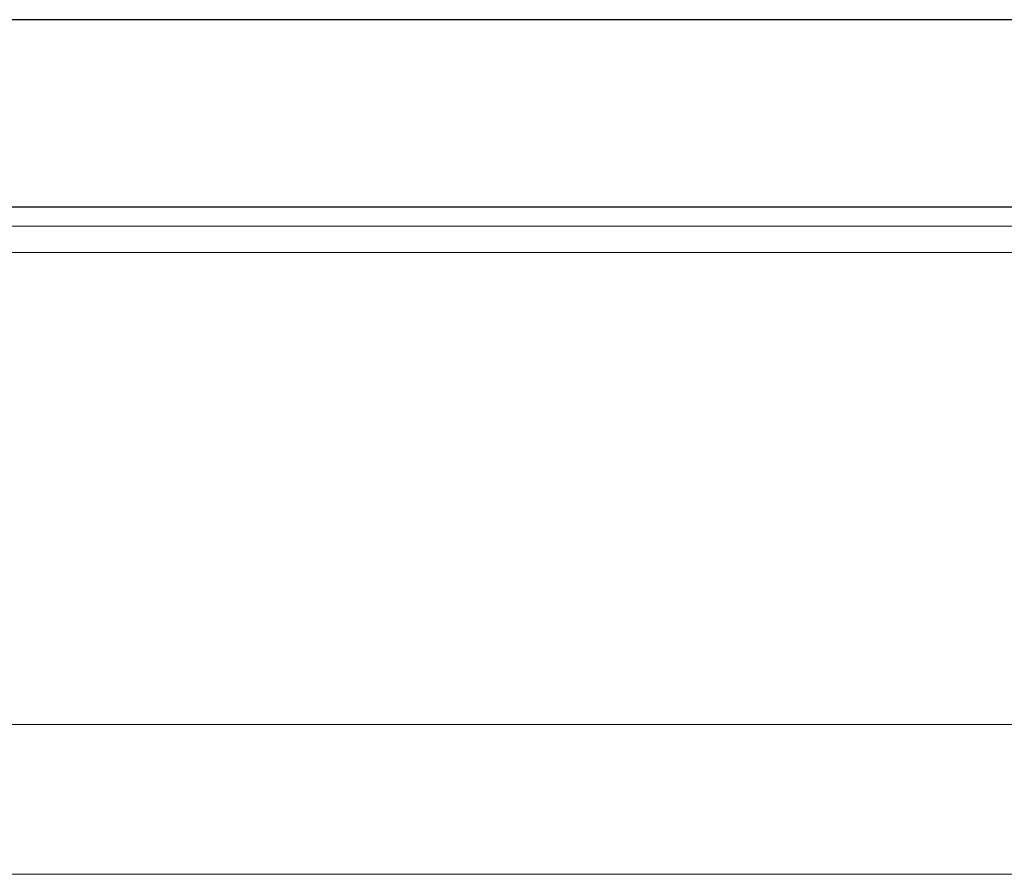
# Model space of a CAD drawing. Header units: millimetres. Extents: x 60 to 594, y 619 to 791.
# Tile 23 of 53: x 445 to 458, y 648 to 660. Entities that reach past the tile are written whole.
import ezdxf

# ---------------------------------------------------------------- set-up
doc = ezdxf.new("R2010")
doc.units = ezdxf.units.MM
doc.header["$LTSCALE"] = 2
doc.layers.add('OUT', color=3, linetype='Continuous')

msp = doc.modelspace()

# ---------------------------------------------------------------- linework, layer by layer
at = {"layer": 'OUT', "color": 7}
for p, q in [((496.38, 659.737), (424.38, 659.737)), ((530.38, 657.237), (390.38, 657.237))]:
    msp.add_line(p, q, dxfattribs=at)
at = {"layer": 'OUT', "color": 0, "linetype": 'Continuous', "lineweight": 15}
for p, q in [((334.122, 656.983), (584.38, 656.983)), ((334.343, 656.63), (584.38, 656.63)), ((335.983, 650.337), (584.38, 650.337)), ((280.38, 648.337), (584.38, 648.337))]:
    msp.add_line(p, q, dxfattribs=at)

doc.saveas('drawing.dxf')
